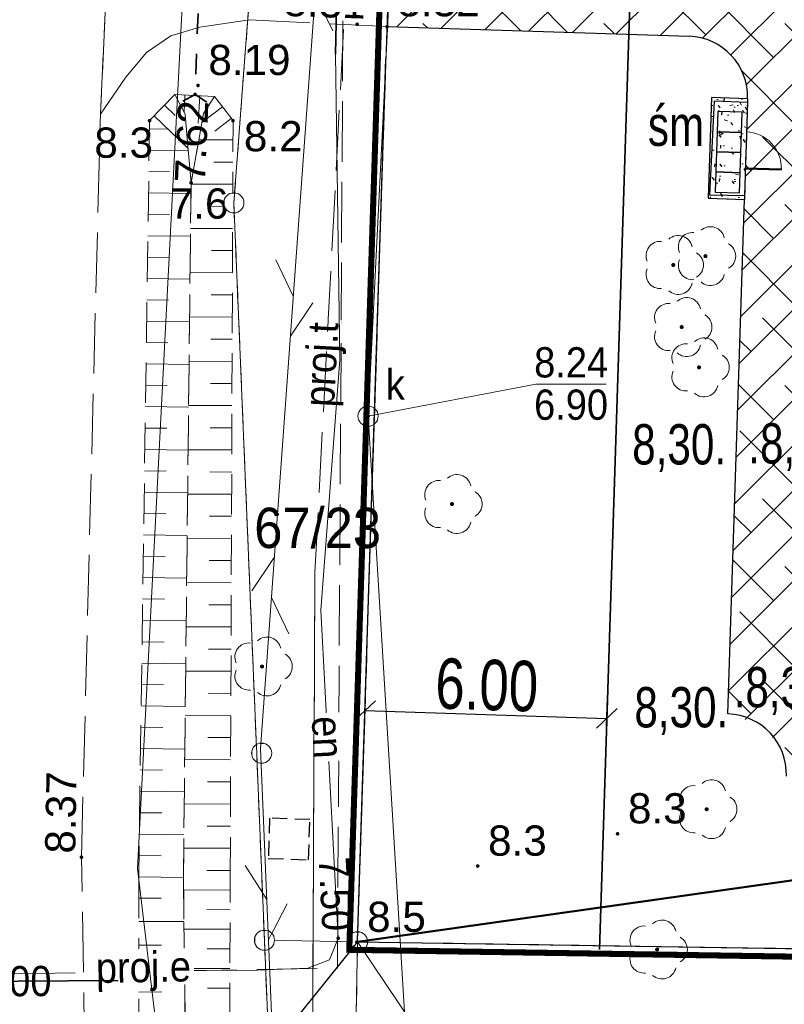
# Model space of a CAD drawing. Extents: x 5477991 to 5478204, y 5952118 to 5952269.
# Tile 5 of 9: x 5478127 to 5478146, y 5952196 to 5952221. Entities that reach past the tile are written whole.
import ezdxf
from ezdxf import colors
from ezdxf.entities.mleader import LeaderData, LeaderLine
from ezdxf.enums import TextEntityAlignment as Align
from ezdxf.math import Vec2, Vec3

# ---------------------------------------------------------------- set-up
doc = ezdxf.new("R2010")
doc.units = 0
doc.header["$LTSCALE"] = 0.5
doc.header["$PDMODE"] = 33
doc.header["$PDSIZE"] = 0.3
for name, pattern in [('1 1', [2, 1, -1]), ('2 1', [3, 2, -1]), ('3 1', [4, 3, -1]), ('EGKK', [4, 3, -1]), ('EGUG', [2, 1, -1]), ('HIDDEN', [0.375, 0.25, -0.125])]:
    doc.linetypes.add(name, pattern=pattern)
doc.layers.get('0').update_dxf_attribs({"color": 251})
doc.layers.get('Defpoints').update_dxf_attribs({"color": 251})
for name, color, linetype, lineweight in [('--budynek', 7, 'Continuous', 20), ('--linia  zabudowy', 251, 'Continuous', 35), ('--naw.utw.proj', 251, 'Continuous', 0), ('--zagos.terenu', 7, 'Continuous', 30), ('EGDE', 7, 'Continuous', 20), ('EGDE_O', 7, 'Continuous', 20), ('EGKK', 251, 'Continuous', 20), ('EGPG', 251, 'Continuous', 20), ('EGPG_O', 251, 'Continuous', 20), ('EGUG', 251, 'Continuous', 20), ('IE_wsp', 1, 'Continuous', 40), ('IE_zewn', 1, 'Continuous', 50), ('OTK', 251, 'Continuous', 20), ('OTR', 251, 'Continuous', 20), ('OTRN', 251, 'Continuous', 20), ('OTRN_O', 251, 'Continuous', 18), ('OTRS', 251, 'Continuous', 20), ('OTRS_O', 251, 'Continuous', 18), ('OTZ', 7, 'Continuous', 20), ('SUE', 251, 'Continuous', 20), ('SUE_O', 251, 'Continuous', 20), ('SUK', 251, 'Continuous', 20), ('SUK_O', 251, 'Continuous', 20), ('SUL', 251, 'Continuous', 20), ('SUP', 251, 'Continuous', 20), ('SUPS', 251, 'Continuous', 20), ('SUPS_O', 251, 'Continuous', 0), ('SUT', 251, 'Continuous', 20), ('SUT_O', 251, 'Continuous', 20)]:
    doc.layers.add(name, color=color, linetype=linetype, lineweight=lineweight)
for name, color, linetype in [('--granica', 2, 'Continuous'), ('--rzędne terenu', 7, 'Continuous'), ('--utw.ażur', 251, 'Continuous')]:
    doc.layers.add(name, color=color, linetype=linetype)
doc.styles.add('1-500', font='arial.ttf', dxfattribs={"width": 0.75, "height": 1.25})
doc.styles.add('Arial', font='arial.ttf')
doc.styles.add('BDOT', font='Arial.ttf', dxfattribs={"width": 0.9})
doc.styles.add('EGBP', font='arial.ttf')
doc.styles.add('EGiB', font='Arial.ttf', dxfattribs={"width": 0.9})
doc.styles.add('GESUT', font='Arial.ttf', dxfattribs={"width": 0.9})
doc.styles.add('POGRUBIONY', font='times.ttf', dxfattribs={"width": 0.8})
doc.styles.add('STYL-1', font='arial.ttf', dxfattribs={"width": 0.75})
doc.linetypes.add('LINIA ZAB2', pattern='A,0.4,[135,RODZLIN.shx,S=0.015,R=0,X=-0.1,Y=0],0.4', length=0.8)
doc.linetypes.add('OGRODZENIE1', pattern='A,0.4,-0.06,[143,RODZLIN.shx,S=0.012,R=0,X=0,Y=0],-0.06,0.4', length=0.92)
doc.linetypes.add('SUTP', pattern='A,7.5,[50,msgB.shx,S=1,R=0,X=0,Y=0],15,[50,msgB.shx,S=1,R=180,X=0,Y=0],7.5', length=30)
doc.dimstyles.new('1-500', dxfattribs={"dimtxt": 1.25, "dimasz": 0.5, "dimexe": 0.5, "dimexo": 1, "dimgap": 0.09, "dimtad": 1, "dimzin": 0, "dimdsep": 46, "dimtxsty": '1-500', "dimblk": 'OBLIQUE', "dimcen": 0.09, "dimclrt": 256, "dimadec": 0, "dimazin": 0, "dimtfac": 1, "dimtdec": 4, "dimtix": 1, "dimtofl": 0, "dimtmove": 2, "dimatfit": 3, "dimldrblk": 'OBLIQUE', "dimfxl": 0.5, "dimfxlon": 1, "dimtvp": 0.9, "dimtolj": 1, "dimtzin": 0, "dimarcsym": 0})

# ---------------------------------------------------------------- blocks, each defined once
blk = doc.blocks.new('OTZL')
at = {"layer": 'OTZ', "color": 0, "lineweight": 18, "const_width": 0.1}
blk.add_lwpolyline([(-0.05, 0, 1), (0.05, 0, 1)], format="xyb", close=True, dxfattribs=at)
at = {"layer": 'OTZ', "color": 0, "lineweight": 18}
for centre, start, end in [((-0.647, 0.47), 84, 204), ((0.247, 0.761), 12, 132), ((0.8, 0), 300, 60), ((-0.647, -0.47), 156, 276), ((0.247, -0.761), 228, 348)]:
    blk.add_arc(centre, 0.7, start, end, dxfattribs=at)
blk = doc.blocks.new('OTRN')
at = {"layer": 'OTRN', "color": 0, "const_width": 0.09}
blk.add_lwpolyline([(-0.045, 0, 1), (0.045, 0, 1)], format="xyb", close=True, dxfattribs=at)
at = {"layer": 'OTRN_O', "color": 0, "style": 'BDOT'}
blk.add_attdef('RZEDNA', (0.514, 0.515), '', height=1.5, dxfattribs=at)
blk = doc.blocks.new('OTRS')
at = {"layer": 'OTRS', "color": 0, "lineweight": -3, "const_width": 0.09}
blk.add_lwpolyline([(-0.045, 0, 1), (0.045, 0, 1)], format="xyb", close=True, dxfattribs=at)
at = {"layer": 'OTRS_O', "color": 0, "style": 'BDOT'}
blk.add_attdef('RZEDNA', (0.514, 0.515), '', height=1.5, dxfattribs=at)
blk = doc.blocks.new('SUKS')
at = {"layer": 'SUK', "color": 0, "lineweight": 18}
blk.add_circle((0, 0), 0.5, dxfattribs=at)
blk = doc.blocks.new('SUPS_A')
at = {"layer": 'SUPS', "color": 0, "const_width": 0.09, "flags": 128}
blk.add_lwpolyline([(-0.045, 0, 1), (0.045, 0, 1)], format="xyb", close=True, dxfattribs=at)
at = {"layer": 'SUPS_O', "color": 0, "style": 'GESUT', "width": 0.9}
blk.add_attdef('RZG', text='', height=1.5, dxfattribs=at).set_placement((3.31, -1.44), align=Align.CENTER)
blk.add_attdef('RZD', text='', height=1.5, dxfattribs=at).set_placement((3.31, -2.04), align=Align.TOP_CENTER)
blk = doc.blocks.new('SUPS_B')
at = {"layer": 'SUPS', "color": 0, "const_width": 0.09, "flags": 128}
blk.add_lwpolyline([(-0.045, 0, 1), (0.045, 0, 1)], format="xyb", close=True, dxfattribs=at)
at = {"layer": 'SUPS_O', "color": 0, "style": 'GESUT', "width": 0.9}
blk.add_attdef('RZEDNA', (1.597, -0.736), '', height=1.5, dxfattribs=at)
blk = doc.blocks.new('SUPP')
at = {"color": 0}
blk.add_wipeout([(0.48, 0), (0.457, 0.148), (0.388, 0.282), (0.282, 0.388), (0.148, 0.457), (0, 0.48), (-0.148, 0.457), (-0.282, 0.388), (-0.388, 0.282), (-0.457, 0.148), (-0.48, 0), (-0.457, -0.148), (-0.388, -0.282), (-0.282, -0.388), (-0.148, -0.457), (0, -0.48), (0.148, -0.457), (0.282, -0.388), (0.388, -0.282), (0.457, -0.148)], dxfattribs=at).dxf.layer = 'SUP'
at = {"layer": 'SUP', "color": 0, "lineweight": 18}
blk.add_circle((0, 0), 0.5, dxfattribs=at)
blk = doc.blocks.new('EGPG_a')
at = {"layer": 'EGPG_O', "color": 0, "style": 'EGBP'}
blk.add_attdef('NRP', (0.976, 0.519), '', height=1.5, dxfattribs=at)
at = {"color": 0}
blk.add_wipeout([(0.48, 0), (0.457, 0.148), (0.388, 0.282), (0.282, 0.388), (0.148, 0.457), (0, 0.48), (-0.148, 0.457), (-0.282, 0.388), (-0.388, 0.282), (-0.457, 0.148), (-0.48, 0), (-0.457, -0.148), (-0.388, -0.282), (-0.282, -0.388), (-0.148, -0.457), (0, -0.48), (0.148, -0.457), (0.282, -0.388), (0.388, -0.282), (0.457, -0.148)], dxfattribs=at).dxf.layer = 'EGPG'
at = {"layer": 'EGPG', "color": 0, "lineweight": 18}
blk.add_circle((0, 0, 1), 0.5, dxfattribs=at)
blk = doc.blocks.new('OTKZ')
at = {"layer": 'OTK', "color": 0, "linetype": 'Continuous', "lineweight": 35}
for q in [(-0.6, -0.36), (0.6, -0.36)]:
    blk.add_line((0, 0), q, dxfattribs=at)
blk = doc.blocks.new('SUTP')
at = {"layer": 'SUT', "color": 0, "lineweight": 18}
for p, q in [((-1, 0.268), (0, 2)), ((1, -1.732), (0, 0))]:
    blk.add_line(p, q, dxfattribs=at)
blk = doc.blocks.new('_Oblique')
at = {"color": 0, "linetype": 'ByBlock', "lineweight": -2}
blk.add_line((-0.5, -0.5), (0.5, 0.5), dxfattribs=at)
blk = doc.blocks.new('*D233')
at = {"layer": '--linia  zabudowy', "color": 0, "linetype": 'Continuous', "lineweight": -2, "ltscale": 10}
for p, q in [((5478135.238, 5952203.45), (5478135.26, 5952204.136)), ((5478141.235, 5952203.257), (5478141.257, 5952203.943)), ((5478135.244, 5952203.636), (5478141.241, 5952203.443))]:
    blk.add_line(p, q, dxfattribs=at)
at = {"layer": 'Defpoints', "color": 0}
for p in [(5478141.241, 5952203.443), (5478135.206, 5952202.451), (5478141.203, 5952202.258)]:
    blk.add_point(p, dxfattribs=at)
at = {"layer": '--linia  zabudowy', "color": 0, "lineweight": -2, "xscale": 0.5, "yscale": 0.5, "zscale": 0.5}
for p, rotation in [((5478135.244, 5952203.636), 178.160296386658), ((5478141.241, 5952203.443), 358.160296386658)]:
    blk.add_blockref('_Oblique', p, dxfattribs=dict(at, rotation=rotation))
at = {"layer": '--linia  zabudowy', "lineweight": 0, "insert": (5478138.266, 5952204.267), "char_height": 1.25, "attachment_point": 5, "rotation": 358.1603, "style": '1-500'}
blk.add_mtext('\\A1;6.00', dxfattribs=at)
blk = doc.blocks.new('furtka')
at = {"linetype": 'Continuous', "lineweight": 50, "flags": 128}
blk.add_lwpolyline([(0, 0), (0, 1.005)], dxfattribs=at)
at = {"linetype": 'Continuous'}
blk.add_arc((0, 0), 1.005, 0, 90, dxfattribs=at)
blk = doc.blocks.new('_None')

msp = doc.modelspace()

# ---------------------------------------------------------------- hatches: boundary and pattern name
at = {"layer": '--naw.utw.proj', "linetype": 'HIDDEN'}
h = msp.add_hatch(dxfattribs=at)
h.set_pattern_fill('02-Tynk zaprawa', color=256, scale=0.75)
h.set_pattern_definition([(10, (2711033.6082, 2969837.811), (-0.0214054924, 2.2809355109), [0, -0.75]), (12, (2711033.8332, 2969837.436), (-0.2477180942, 2.2476122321), [0, -0.75]), (-3, (2711033.3082, 2969837.286), (0.4922419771, 2.2272904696), [0, -1.125]), (-82, (2711033.3832, 2969837.3985), (3.1169359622, -0.6222621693), [0, -0.375]), (23, (2711033.3082, 2969837.3235), (0.5016122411, 2.657232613), [0, -0.6]), (58, (2711033.1582, 2969837.136), (2.8222854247, -0.4369839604), [0, -0.45]), (79, (2711033.1582, 2969837.586), (-2.771084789, 1.0734705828), [0, -0.675]), (40, (2711033.6082, 2969837.811), (-2.12318687, 3.1137120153), [0, -0.75]), (92, (2711033.8332, 2969837.436), (-3.0060248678, 0.120164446), [0, -0.75]), (-43, (2711033.308, 2969837.286), (3.8547490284, 3.5838575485), [0, -1.125]), (-12, (2711033.3832, 2969837.3985), (1.4948562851, 1.9825248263), [0, -0.375]), (63, (2711033.3082, 2969837.3235), (-1.2569534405, 2.3239391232), [0, -0.675]), (6, (2711033.1582, 2969837.136), (1.161955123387, -0.292645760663), [0, -0.45]), (138, (2711033.1582, 2969837.586), (-2.8492060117, -2.3797636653), [0, -3.225]), (82, (2711033.6082, 2969837.811), (-2.1759132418, 0.684490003), [0.075, -0.75]), (-12, (2711033.8332, 2969837.436), (0.6878845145, 2.1540519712), [0.075, -0.75]), (37, (2711033.3082, 2969837.286), (-1.0545954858, 2.0226105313), [0.075, -1.125]), (-102, (2711033.3832, 2969837.3985), (2.7161355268, -1.6507900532), [0.075, -0.375]), (103, (2711033.3082, 2969837.3235), (-2.5297592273, 0.9554152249), [0.075, -0.6]), (-19, (2711033.1582, 2969837.136), (0.2090919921, -2.8482504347), [0.075, -0.45]), (9, (2711033.1582, 2969837.586), (0.0609655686, 2.9711164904), [0.075, -0.675]), (-92, (2711033.6082, 2969837.811), (3.73462829, -0.5056446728), [0.075, -0.75]), (-62, (2711033.8332, 2969837.436), (2.7544738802, 1.20975148), [0.075, -0.75]), (143, (2711033.308, 2969837.286), (-3.459017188, -3.967155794), [0.075, -1.125]), (112, (2711033.3832, 2969837.3985), (-2.4795005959, 0.1306782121), [0.075, -0.375]), (-53, (2711033.3082, 2969837.3235), (2.6397547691, 0.1109944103), [0.075, -0.675]), (126, (2711033.1582, 2969837.136), (-0.32753889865, 1.152605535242), [0.075, -0.45]), (38, (2711033.1582, 2969837.586), (-1.8488502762, 3.219161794), [0.075, -3.225]), (82, (2711033.6157, 2969837.811), (-2.1759132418, 0.684490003), [0.075, -0.75]), (-12, (2711033.8407, 2969837.436), (0.6878845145, 2.1540519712), [0.075, -0.75]), (37, (2711033.3157, 2969837.286), (-1.0545954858, 2.0226105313), [0.075, -1.125]), (-102, (2711033.3907, 2969837.3985), (2.7161355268, -1.6507900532), [0.075, -0.375]), (103, (2711033.3157, 2969837.3235), (-2.5297592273, 0.9554152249), [0.075, -0.6]), (-19, (2711033.1507, 2969837.136), (0.2090919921, -2.8482504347), [0.075, -0.45]), (9, (2711033.1507, 2969837.586), (0.0609655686, 2.9711164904), [0.075, -0.675]), (-92, (2711033.6157, 2969837.811), (3.73462829, -0.5056446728), [0.075, -0.75]), (-62, (2711033.8407, 2969837.436), (2.7544738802, 1.20975148), [0.075, -0.75]), (143, (2711033.3157, 2969837.286), (-3.459017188, -3.967155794), [0.075, -1.125]), (112, (2711033.3907, 2969837.3985), (-2.4795005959, 0.1306782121), [0.075, -0.375]), (-53, (2711033.3157, 2969837.3235), (2.6397547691, 0.1109944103), [0.075, -0.675]), (126, (2711033.1507, 2969837.136), (-0.32753889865, 1.152605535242), [0.075, -0.45]), (38, (2711033.1507, 2969837.586), (-1.8488502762, 3.219161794), [0.075, -3.225])])
h.paths.add_polyline_path([(5478143.837, 5952218.844), (5478144.736, 5952218.815), (5478144.656, 5952216.316), (5478143.757, 5952216.345)])
at = {"layer": '--utw.ażur'}
h = msp.add_hatch(dxfattribs=at)
h.set_pattern_fill('ANSI38', color=256, scale=0.25, style=0)
h.paths.add_polyline_path([(5478144.246, 5952203.557, -0.284874), (5478146.06, 5952201.747), (5478149.687, 5952201.63), (5478150.3, 5952220.716), (5478156.301, 5952220.533), (5478156.414, 5952224.036), (5478141.917, 5952224.491), (5478139.418, 5952224.572), (5478135.906, 5952224.684), (5478135.77, 5952220.602), (5478143.285, 5952220.362, -0.405573), (5478144.737, 5952218.863), (5478144.656, 5952216.316)])

# ---------------------------------------------------------------- linework, layer by layer
at = {"layer": '--linia  zabudowy', "linetype": 'LINIA ZAB2', "ltscale": 10}
msp.add_lwpolyline([(5478142.281, 5952235.821), (5478142.121, 5952230.823), (5478141.96, 5952225.826), (5478141.057, 5952197.707)], dxfattribs=at)
at = {"layer": '--zagos.terenu', "linetype": 'Continuous'}
for p, q in [((5478135.792, 5952220.602), (5478143.285, 5952220.362)), ((5478144.246, 5952203.556), (5478144.656, 5952216.316))]:
    msp.add_line(p, q, dxfattribs=at)
at = {"layer": '--zagos.terenu', "linetype": 'HIDDEN', "lineweight": 25, "ltscale": 5}
msp.add_line((5478144.736, 5952218.815), (5478144.656, 5952216.316), dxfattribs=at)
at = {"layer": '--zagos.terenu', "linetype": 'Continuous'}
msp.add_lwpolyline([(5478144.736, 5952218.815), (5478143.837, 5952218.844), (5478143.757, 5952216.345), (5478144.656, 5952216.316)], dxfattribs=at)
at = {"layer": '--zagos.terenu', "linetype": 'Continuous', "lineweight": 25, "ltscale": 5, "flags": 128}
for points in [[(5478143.981, 5952217.996), (5478144.581, 5952217.977), (5478144.597, 5952218.477), (5478143.997, 5952218.496)], [(5478143.965, 5952217.496), (5478144.565, 5952217.477), (5478144.581, 5952217.977), (5478143.981, 5952217.996)], [(5478143.949, 5952216.997), (5478144.549, 5952216.977), (5478144.565, 5952217.477), (5478143.965, 5952217.496)], [(5478143.933, 5952216.497), (5478144.533, 5952216.478), (5478144.549, 5952216.977), (5478143.949, 5952216.997)]]:
    msp.add_lwpolyline(points, close=True, dxfattribs=at)
at = {"layer": '--zagos.terenu', "linetype": 'Continuous'}
for centre in [(5478143.237, 5952218.863), (5478144.198, 5952202.057)]:
    msp.add_arc(centre, 1.5, 358.1603, 88.1603, dxfattribs=at)
at = {"color": 104}
msp.add_line((5478143.829, 5952218.588), (5478143.764, 5952216.589), dxfattribs=at)
at = {"color": 0, "linetype": 'OGRODZENIE1', "lineweight": 30, "ltscale": 3}
msp.add_lwpolyline([(5478143.91, 5952218.758), (5478144.734, 5952218.731), (5478144.659, 5952216.401), (5478143.8, 5952216.425)], close=True, dxfattribs=at)
at = {"color": 0, "linetype": 'HIDDEN', "ltscale": 3}
msp.add_lwpolyline([(5478133.876, 5952200.935), (5478132.877, 5952200.967), (5478132.845, 5952199.968), (5478133.844, 5952199.936)], close=True, dxfattribs=at)
at = {"layer": 'EGDE', "lineweight": 18}
msp.add_lwpolyline([(5478134.548, 5952170.371), (5478135.06, 5952197.9), (5478132.75, 5952197.94), (5478133.89, 5952170.239)], dxfattribs=at)
at = {"layer": 'OTK', "linetype": '3 1', "lineweight": 18}
msp.add_lwpolyline([(5478128.68, 5952218.43), (5478129.31, 5952219.35), (5478129.82, 5952219.96), (5478130.43, 5952220.37), (5478131.15, 5952220.59), (5478132.38, 5952220.77), (5478135.792, 5952220.602), (5478135.928, 5952224.684), (5478133.98, 5952224.84), (5478132.3, 5952224.98), (5478131.27, 5952225.19), (5478130.69, 5952225.52), (5478130.02, 5952226.28), (5478129.5, 5952227.17), (5478129.06, 5952228.05), (5478128.95, 5952224.6), (5478128.8, 5952220.95)], close=True, dxfattribs=at)
at = {"layer": 'OTK', "linetype": '1 1', "lineweight": 35, "flags": 128}
msp.add_lwpolyline([(5478131.32, 5952226.92), (5478131.03, 5952218.92)], dxfattribs=at)
at = {"layer": 'OTR'}
for p, q in [((5478130.777, 5952218.907), (5478130.755, 5952218.478)), ((5478131.144, 5952218.889), (5478131.109, 5952218.21)), ((5478130.273, 5952218.655), (5478130.539, 5952218.396)), ((5478131.708, 5952218.611), (5478131.199, 5952218.221)), ((5478130.016, 5952218.389), (5478130.855, 5952217.576)), ((5478131.928, 5952218.325), (5478131.516, 5952218.009)), ((5478129.897, 5952218.067), (5478130.355, 5952218.06)), ((5478131.968, 5952217.79), (5478131.122, 5952217.793)), ((5478129.889, 5952217.537), (5478130.86, 5952217.523)), ((5478131.966, 5952217.241), (5478131.494, 5952217.243)), ((5478129.882, 5952217.007), (5478130.394, 5952216.999)), ((5478131.964, 5952216.692), (5478130.93, 5952216.696)), ((5478129.874, 5952216.477), (5478130.927, 5952216.461)), ((5478131.962, 5952216.143), (5478131.443, 5952216.145)), ((5478129.867, 5952215.947), (5478130.394, 5952215.939)), ((5478131.96, 5952215.594), (5478130.918, 5952215.598)), ((5478129.859, 5952215.416), (5478130.915, 5952215.401)), ((5478129.851, 5952214.886), (5478130.38, 5952214.879)), ((5478131.958, 5952215.045), (5478131.435, 5952215.047)), ((5478131.956, 5952214.496), (5478130.905, 5952214.5)), ((5478129.844, 5952214.356), (5478130.904, 5952214.341)), ((5478131.954, 5952213.947), (5478131.427, 5952213.949)), ((5478129.836, 5952213.826), (5478130.367, 5952213.819)), ((5478131.952, 5952213.398), (5478130.893, 5952213.401)), ((5478129.828, 5952213.296), (5478130.892, 5952213.281)), ((5478129.821, 5952212.766), (5478130.354, 5952212.758)), ((5478131.95, 5952212.849), (5478131.419, 5952212.85)), ((5478129.813, 5952212.236), (5478130.88, 5952212.221)), ((5478131.948, 5952212.299), (5478130.881, 5952212.303)), ((5478129.806, 5952211.706), (5478130.34, 5952211.698)), ((5478131.946, 5952211.75), (5478131.41, 5952211.752)), ((5478131.944, 5952211.201), (5478130.869, 5952211.205)), ((5478129.798, 5952211.176), (5478130.869, 5952211.16)), ((5478129.79, 5952210.646), (5478130.327, 5952210.638)), ((5478131.942, 5952210.652), (5478131.402, 5952210.654)), ((5478129.783, 5952210.116), (5478130.857, 5952210.1)), ((5478131.94, 5952210.103), (5478130.857, 5952210.107)), ((5478129.775, 5952209.586), (5478130.313, 5952209.578)), ((5478131.937, 5952209.554), (5478131.394, 5952209.556)), ((5478129.768, 5952209.056), (5478130.845, 5952209.04)), ((5478131.935, 5952209.005), (5478130.845, 5952209.009)), ((5478129.76, 5952208.525), (5478130.3, 5952208.518)), ((5478131.933, 5952208.456), (5478131.386, 5952208.458)), ((5478129.752, 5952207.995), (5478130.834, 5952207.98)), ((5478131.931, 5952207.907), (5478130.833, 5952207.911)), ((5478129.745, 5952207.465), (5478130.286, 5952207.458)), ((5478131.929, 5952207.358), (5478131.378, 5952207.36)), ((5478129.737, 5952206.935), (5478130.822, 5952206.92)), ((5478131.927, 5952206.809), (5478130.821, 5952206.813)), ((5478129.729, 5952206.405), (5478130.273, 5952206.397)), ((5478131.925, 5952206.26), (5478131.37, 5952206.262)), ((5478129.722, 5952205.875), (5478130.81, 5952205.859)), ((5478131.923, 5952205.711), (5478130.809, 5952205.715)), ((5478129.714, 5952205.345), (5478130.259, 5952205.337)), ((5478131.921, 5952205.162), (5478131.362, 5952205.164)), ((5478129.707, 5952204.815), (5478130.799, 5952204.799)), ((5478131.919, 5952204.613), (5478130.797, 5952204.617)), ((5478129.699, 5952204.285), (5478130.246, 5952204.277)), ((5478131.917, 5952204.064), (5478131.354, 5952204.066)), ((5478129.691, 5952203.755), (5478130.787, 5952203.739)), ((5478131.915, 5952203.515), (5478130.785, 5952203.519)), ((5478129.684, 5952203.225), (5478130.232, 5952203.217)), ((5478131.913, 5952202.966), (5478131.346, 5952202.968)), ((5478129.676, 5952202.695), (5478130.775, 5952202.679)), ((5478131.911, 5952202.417), (5478130.773, 5952202.421)), ((5478129.668, 5952202.165), (5478130.219, 5952202.157)), ((5478131.909, 5952201.868), (5478131.338, 5952201.87)), ((5478129.661, 5952201.635), (5478130.764, 5952201.619)), ((5478131.907, 5952201.319), (5478130.76, 5952201.323)), ((5478129.653, 5952201.104), (5478130.206, 5952201.097)), ((5478131.905, 5952200.77), (5478131.33, 5952200.772)), ((5478129.646, 5952200.574), (5478130.752, 5952200.558)), ((5478131.903, 5952200.22), (5478130.748, 5952200.225)), ((5478129.638, 5952200.044), (5478130.192, 5952200.036)), ((5478129.63, 5952199.514), (5478130.74, 5952199.498)), ((5478131.901, 5952199.671), (5478131.322, 5952199.674)), ((5478129.631, 5952198.984), (5478130.189, 5952198.986)), ((5478131.899, 5952199.185), (5478130.744, 5952199.188)), ((5478131.898, 5952198.698), (5478131.324, 5952198.7)), ((5478129.633, 5952198.402), (5478130.754, 5952198.405)), ((5478131.896, 5952198.212), (5478130.756, 5952198.215)), ((5478129.634, 5952197.82), (5478130.198, 5952197.821)), ((5478131.895, 5952197.725), (5478131.329, 5952197.727)), ((5478129.636, 5952197.238), (5478130.769, 5952197.241)), ((5478131.894, 5952197.239), (5478130.769, 5952197.242)), ((5478129.637, 5952196.655), (5478130.207, 5952196.657)), ((5478131.892, 5952196.752), (5478131.334, 5952196.754))]:
    msp.add_line(p, q, dxfattribs=at)
at = {"layer": 'OTR', "linetype": '2 1', "lineweight": 18}
for points in [[(5478131.389, 5952170.103), (5478131.02, 5952177.9), (5478130.74, 5952199.46), (5478130.93, 5952216.73), (5478130.78, 5952218.43), (5478130.53, 5952218.92), (5478129.9, 5952218.27), (5478129.63, 5952199.49), (5478129.66, 5952187.82), (5478130.01, 5952177.81), (5478130.345, 5952170.112)], [(5478132.241, 5952170.434), (5478131.84, 5952177.88), (5478131.9, 5952199.5), (5478131.97, 5952218.27), (5478131.51, 5952218.87), (5478131.24, 5952218.45), (5478130.93, 5952216.73), (5478130.74, 5952199.46), (5478131.02, 5952177.9), (5478131.359, 5952170.742)]]:
    msp.add_lwpolyline(points, dxfattribs=at)
msp.add_lwpolyline([(5478130.53, 5952218.92), (5478130.78, 5952218.43), (5478130.93, 5952216.73), (5478131.24, 5952218.45), (5478131.51, 5952218.87)], close=True, dxfattribs=at)
at = {"layer": 'SUL', "lineweight": 35}
msp.add_lwpolyline([(5478134.64, 5952225.79), (5478134.51, 5952219.92)], dxfattribs=at)

# ---------------------------------------------------------------- block references
at = {"layer": '--budynek', "linetype": 'Continuous', "xscale": -0.9000000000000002, "yscale": 0.9000000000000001, "rotation": 268.1767586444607}
msp.add_blockref('furtka', (5478144.669, 5952217.087), dxfattribs=at)
at = {"layer": 'OTK', "xscale": 0.5, "yscale": 0.5, "zscale": 0.5, "rotation": 357.9239370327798}
msp.add_blockref('OTKZ', (5478131.03, 5952218.92), dxfattribs=at)
at = {"layer": 'OTRN'}
ref = msp.add_blockref('OTRN', (5478129.9, 5952218.27), dxfattribs=dict(at, xscale=0.5, yscale=0.5, zscale=0.5, rotation=360))
ref.add_attrib('RZEDNA', '8.3', (5478128.53, 5952217.35, 8.3), dxfattribs={"layer": 'OTRN_O', "color": 0, "height": 0.75, "style": 'BDOT'})
ref = msp.add_blockref('OTRN', (5478131.97, 5952218.27), dxfattribs=dict(at, xscale=0.5, yscale=0.5, zscale=0.5, rotation=360))
ref.add_attrib('RZEDNA', '8.2', (5478132.24, 5952217.51, 8.2), dxfattribs={"layer": 'OTRN_O', "color": 0, "height": 0.75, "style": 'BDOT'})
ref = msp.add_blockref('OTRN', (5478130.93, 5952216.73), dxfattribs=dict(at, xscale=0.5, yscale=0.5, zscale=0.5, rotation=360))
ref.add_attrib('RZEDNA', '7.6', (5478130.4, 5952215.84, 7.6), dxfattribs={"layer": 'OTRN_O', "color": 0, "height": 0.75, "style": 'BDOT'})
at = {"layer": 'OTRN', "xscale": 0.5, "yscale": 0.5, "zscale": 0.5}
for p in [(5478138.04, 5952199.78, 8.324), (5478141.51, 5952200.58, 8.25)]:
    msp.add_blockref('OTRN', p, dxfattribs=at).add_auto_attribs({'RZEDNA': '8.3'})
at = {"layer": 'OTRS'}
ref = msp.add_blockref('OTRS', (5478135.05, 5952220.66), dxfattribs=dict(at, xscale=0.5, yscale=0.5, zscale=0.5, rotation=360))
ref.add_attrib('RZEDNA', '8.31', (5478133.215, 5952220.87, 8.31), dxfattribs={"layer": 'OTRS_O', "color": 0, "height": 0.75, "rotation": 358.0385, "style": 'BDOT'})
at = {"layer": 'OTRS', "xscale": 0.5, "yscale": 0.5, "zscale": 0.5}
for p, values in [((5478135.792, 5952220.602, 8.49), {'RZEDNA': '8.32'}), ((5478131.102, 5952219.143, 8.185), {'RZEDNA': '8.19'})]:
    msp.add_blockref('OTRS', p, dxfattribs=at).add_auto_attribs(values)
at = {"layer": 'OTRS'}
ref = msp.add_blockref('OTRS', (5478131.03, 5952218.92, 7.621), dxfattribs=dict(at, xscale=0.5, yscale=0.5, zscale=0.5))
ref.add_attrib('RZEDNA', '7.62', (5478131.272, 5952216.716, 7.621), dxfattribs={"layer": 'OTRS_O', "color": 0, "height": 0.75, "rotation": 87.4647, "style": 'BDOT'})
ref = msp.add_blockref('OTRS', (5478128.21, 5952200), dxfattribs=dict(at, xscale=0.5, yscale=0.5, zscale=0.5, rotation=360))
ref.add_attrib('RZEDNA', '8.37', (5478128.055, 5952200.083, 8.37), dxfattribs={"layer": 'OTRS_O', "color": 0, "height": 0.75, "rotation": 88.9253, "style": 'BDOT'})
at = {"layer": 'OTZ', "lineweight": 18, "xscale": 0.5, "yscale": 0.5, "zscale": 0.5}
for p in [(5478143.69, 5952214.91, 8.428), (5478142.89, 5952214.69, 8.209), (5478143.1, 5952213.15, 8.202), (5478143.53, 5952212.15, 8.285), (5478143.72, 5952201.19, 8.237), (5478142.49, 5952197.71, 8.147)]:
    msp.add_blockref('OTZL', p, dxfattribs=at)
at = {"layer": 'OTZ', "xscale": 0.5, "yscale": 0.5, "zscale": 0.5, "rotation": 360}
for p in [(5478137.4, 5952208.76), (5478132.69, 5952204.73)]:
    msp.add_blockref('OTZL', p, dxfattribs=at)
at = {"layer": 'SUK', "xscale": 0.5, "yscale": 0.5, "zscale": 0.5, "rotation": 360}
msp.add_blockref('SUKS', (5478135.32, 5952210.94), dxfattribs=at)
at = {"layer": 'SUPS'}
ref = msp.add_blockref('SUPS_B', (5478134.58, 5952197.99), dxfattribs=dict(at, xscale=0.5, yscale=0.5, zscale=0.5, rotation=360))
ref.add_attrib('RZEDNA', '7.50', dxfattribs={"layer": 'SUPS_O', "color": 0, "height": 0.75, "rotation": 273.0236, "style": 'GESUT', "width": 0.9}).set_placement((5478134.467, 5952200.002, 7.5), align=Align.MIDDLE_LEFT)
ref = msp.add_blockref('SUPS_B', (5478129.12, 5952196.94), dxfattribs=dict(at, xscale=0.5, yscale=0.5, zscale=0.5, rotation=360))
ref.add_attrib('RZEDNA', '7.00', dxfattribs={"layer": 'SUPS_O', "color": 0, "height": 0.75, "rotation": 0.3948, "style": 'GESUT', "width": 0.9}).set_placement((5478125.632, 5952196.918, 7), align=Align.MIDDLE_LEFT)
at = {"layer": 'SUT', "linetype": 'SUTP', "lineweight": 18, "xscale": 0.5, "yscale": 0.5, "zscale": 0.5}
for p, rotation in [((5478134.008, 5952221.401), 355.846478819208), ((5478132.922, 5952206.44), 355.8464788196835)]:
    msp.add_blockref('SUTP', p, dxfattribs=dict(at, rotation=rotation))

# ---------------------------------------------------------------- texts
at = {"layer": '--rzędne terenu', "char_height": 1, "width": 11.893, "attachment_point": 1, "style": 'STYL-1'}
for s, insert in [('8,30. ', (5478141.871, 5952210.742, -2.051)), ('.8,35 ', (5478144.751, 5952210.766, -18.512)), ('.8,35 ', (5478144.389, 5952204.717, -18.512)), ('8,30. ', (5478141.926, 5952204.22, -2.023))]:
    msp.add_mtext(s, dxfattribs=dict(at, insert=insert))
at = {"color": 0, "linetype": 'Continuous', "insert": (5478142.262, 5952218.643), "char_height": 1, "width": 0.99254, "attachment_point": 1, "style": '1-500'}
msp.add_mtext('śm', dxfattribs=at)
at = {"layer": 'EGDE_O', "insert": (5478132.496, 5952207.654), "char_height": 1, "attachment_point": 7, "style": 'EGiB'}
msp.add_mtext('67/23', dxfattribs=at)
at = {"layer": 'SUK_O', "insert": (5478135.76, 5952211.35), "char_height": 0.75, "attachment_point": 7, "style": 'GESUT'}
msp.add_mtext('k', dxfattribs=at)

# ---------------------------------------------------------------- dimensions: what is measured, and where the dimension line sits
at = {"layer": '--linia  zabudowy', "linetype": 'Continuous', "lineweight": 0, "ltscale": 10}
dim = msp.add_aligned_dim(p1=(5478135.206, 5952202.451), p2=(5478141.203, 5952202.258), distance=1.186, dimstyle='1-500', dxfattribs=at)
dim.commit()
dim.dimension.update_dxf_attribs({"geometry": '*D233', "text_midpoint": (5478138.266, 5952204.267)})

# ---------------------------------------------------------------- next in the draw order: linework, layer by layer
at = {"layer": 'EGDE', "lineweight": 18}
msp.add_lwpolyline([(5478135.06, 5952197.9), (5478182.42, 5952197.17), (5478183.22, 5952225.18), (5478135.96, 5952225.92)], close=True, dxfattribs=at)
at = {"layer": 'EGKK', "linetype": 'EGKK', "lineweight": 18}
msp.add_lwpolyline([(5478135.06, 5952197.9), (5478182.42, 5952197.17), (5478183.22, 5952225.18), (5478135.96, 5952225.92)], close=True, dxfattribs=at)
at = {"layer": 'EGUG', "linetype": 'EGUG', "lineweight": 18}
msp.add_lwpolyline([(5478135.06, 5952197.9), (5478182.42, 5952197.17), (5478183.22, 5952225.18), (5478135.96, 5952225.92)], close=True, dxfattribs=at)
at = {"layer": 'SUE', "linetype": '3 1', "lineweight": 18}
msp.add_lwpolyline([(5478116.68, 5952186.92), (5478116.56, 5952196.92), (5478134.56, 5952197.25), (5478134.74, 5952228.28), (5478137.44, 5952261.9), (5478138.39, 5952261.75), (5478138.62, 5952261.73), (5478140.85, 5952261.47), (5478140.97, 5952261.23)], dxfattribs=at)
at = {"layer": 'SUPS', "linetype": 'Continuous'}
msp.add_lwpolyline([(5478135.32, 5952210.94), (5478139.478, 5952211.737), (5478141.228, 5952211.737)], dxfattribs=at)

# ---------------------------------------------------------------- next in the draw order: block references
at = {"layer": 'SUPS'}
ref = msp.add_blockref('SUPS_A', (5478135.32, 5952210.94), dxfattribs=dict(at, xscale=0.5, yscale=0.5, zscale=0.5, rotation=360))
ref.add_attrib('RZG', '8.24', (5478139.44, 5952211.9, 8.24), dxfattribs={"layer": 'SUPS_O', "color": 0, "height": 0.75, "style": 'GESUT', "width": 0.9})
ref.add_attrib('RZD', '6.90', dxfattribs={"layer": 'SUPS_O', "color": 0, "height": 0.75, "style": 'GESUT', "width": 0.9}).set_placement((5478140.356, 5952211.6, 8.24), align=Align.TOP_CENTER)

# ---------------------------------------------------------------- next in the draw order: texts
at = {"layer": 'SUT_O', "insert": (5478134.7, 5952211.143), "char_height": 0.75, "attachment_point": 7, "rotation": 86.975, "style": 'GESUT', "bg_fill": 3, "box_fill_scale": 1.1, "bg_fill_color": 256, "bg_fill_transparency": 0}
msp.add_mtext('proj.t', dxfattribs=at)

# ---------------------------------------------------------------- next in the draw order: linework, layer by layer
at = {"layer": 'EGDE', "lineweight": 18}
msp.add_lwpolyline([(5478138.643, 5952261.948), (5478135.96, 5952225.92), (5478183.22, 5952225.18), (5478182.42, 5952197.17), (5478135.06, 5952197.9), (5478134.54, 5952169.916)], dxfattribs=at)
at = {"layer": 'SUE', "lineweight": 18}
msp.add_lwpolyline([(5478116.77, 5952186.97), (5478116.64, 5952186.66), (5478116.26, 5952187.08), (5478116.31, 5952187.51), (5478116.42, 5952188.31), (5478116.58, 5952189.57), (5478116.64, 5952196.4), (5478116.9, 5952196.75), (5478117.13, 5952196.87), (5478118.23, 5952196.84), (5478120.42, 5952196.88), (5478129.12, 5952196.94), (5478130.66, 5952197.19), (5478132.58, 5952197.2), (5478133.83, 5952197.25), (5478134.36, 5952197.45), (5478134.58, 5952197.99), (5478134.15, 5952206.13), (5478134.62, 5952212.34), (5478134.51, 5952219.92), (5478134.64, 5952225.79), (5478134.43, 5952231.37), (5478134.03, 5952236.57)], dxfattribs=at)

# ---------------------------------------------------------------- next in the draw order: block references
at = {"layer": 'SUT', "linetype": 'SUTP', "lineweight": 18, "xscale": 0.5, "yscale": 0.5, "zscale": 0.5, "rotation": 175.846478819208}
msp.add_blockref('SUTP', (5478133.465, 5952213.92), dxfattribs=at)

# ---------------------------------------------------------------- next in the draw order: block references
at = {"layer": 'SUP', "xscale": 0.5, "yscale": 0.5, "zscale": 0.5, "rotation": 360}
msp.add_blockref('SUPP', (5478132.68, 5952202.58), dxfattribs=at)

# ---------------------------------------------------------------- next in the draw order: texts
at = {"layer": 'SUE_O', "insert": (5478128.57, 5952197.14), "char_height": 0.75, "attachment_point": 4, "rotation": 1.0502, "style": 'GESUT', "bg_fill": 3, "box_fill_scale": 1.1, "bg_fill_color": 256, "bg_fill_transparency": 0}
msp.add_mtext('proj.e', dxfattribs=at)

# ---------------------------------------------------------------- next in the draw order: linework, layer by layer
at = {"layer": 'EGDE', "lineweight": 18}
msp.add_lwpolyline([(5478131.99, 5952216.23), (5478132.75, 5952197.94), (5478135.06, 5952197.9), (5478135.96, 5952225.92), (5478132.73, 5952225.97)], close=True, dxfattribs=at)
at = {"layer": 'OTK', "linetype": '3 1', "lineweight": 18}
msp.add_lwpolyline([(5478128.828, 5952171.097), (5478128.63, 5952175.15), (5478128.21, 5952200), (5478128.68, 5952218.43), (5478128.8, 5952220.95), (5478128.95, 5952224.6), (5478129.06, 5952228.05), (5478130.35, 5952248.13), (5478131.12, 5952258.45), (5478131.23, 5952259.771)], dxfattribs=at)
at = {"layer": 'SUL', "lineweight": 35}
msp.add_lwpolyline([(5478120.42, 5952196.88), (5478129.12, 5952196.94)], dxfattribs=at)

# ---------------------------------------------------------------- next in the draw order: block references
at = {"layer": 'EGPG', "xscale": 0.5, "yscale": 0.5, "zscale": 0.5, "rotation": 360}
for p in [(5478131.99, 5952216.23), (5478132.75, 5952197.94), (5478135.06, 5952197.9)]:
    msp.add_blockref('EGPG_a', p, dxfattribs=at)

# ---------------------------------------------------------------- next in the draw order: texts
at = {"layer": 'SUE_O', "insert": (5478134.29, 5952203.5), "char_height": 0.75, "attachment_point": 4, "rotation": 273.0236, "style": 'GESUT', "bg_fill": 3, "box_fill_scale": 1.1, "bg_fill_color": 256, "bg_fill_transparency": 0}
msp.add_mtext('en', dxfattribs=at)

# ---------------------------------------------------------------- next in the draw order: linework, layer by layer
at = {"layer": '--granica', "lineweight": 40, "const_width": 0.15, "flags": 128}
msp.add_lwpolyline([(5478135.766, 5952226.123), (5478183.426, 5952225.377), (5478182.614, 5952196.967), (5478134.854, 5952197.703)], close=True, dxfattribs=at)
for q in [(5478135.764, 5952219.804), (5478158.74, 5952197.535)]:
    msp.add_line((5478135.06, 5952197.9), q)
at = {"layer": 'EGDE', "lineweight": 18}
msp.add_lwpolyline([(5478133.87, 5952170.732), (5478132.75, 5952197.94), (5478131.99, 5952216.23), (5478132.73, 5952225.97), (5478135.46, 5952261.562)], dxfattribs=at)
at = {"layer": 'EGUG', "linetype": 'EGUG', "lineweight": 18}
for points in [[(5478133.878, 5952170.536), (5478132.75, 5952197.94), (5478131.99, 5952216.23), (5478132.73, 5952225.97), (5478135.479, 5952261.807)], [(5478134.566, 5952171.322), (5478135.06, 5952197.9), (5478135.96, 5952225.92), (5478138.641, 5952261.913)], [(5478135.458, 5952261.531), (5478132.73, 5952225.97), (5478131.99, 5952216.23), (5478132.75, 5952197.94), (5478133.841, 5952171.424)], [(5478201.197, 5952247.222), (5478186.09, 5952245.8), (5478183.22, 5952225.18), (5478182.42, 5952197.17), (5478135.06, 5952197.9), (5478134.54, 5952169.967)]]:
    msp.add_lwpolyline(points, dxfattribs=at)
at = {"layer": 'SUK', "lineweight": 18}
for points in [[(5478132.942, 5952171.567), (5478132.46, 5952175.59), (5478129.6, 5952199.72), (5478132.13, 5952248.55)], [(5478137.704, 5952171.888), (5478135.32, 5952210.94), (5478137.17, 5952247.91)]]:
    msp.add_lwpolyline(points, dxfattribs=at)
at = {"layer": 'SUT', "linetype": '3 1', "lineweight": 18}
for points in [[(5478133.821, 5952169.105), (5478134, 5952207.05), (5478136.79, 5952259.85), (5478141.44, 5952266.25)], [(5478133.828, 5952170.469), (5478134, 5952207.05), (5478136.79, 5952259.85), (5478141.44, 5952266.25)]]:
    msp.add_lwpolyline(points, dxfattribs=at)
at = {"layer": 'SUT', "linetype": 'Continuous', "lineweight": 18, "flags": 128}
msp.add_lwpolyline([(5478136.83, 5952260.26), (5478132.65, 5952202.7), (5478133.996, 5952170.257)], dxfattribs=at)

# ---------------------------------------------------------------- next in the draw order: block references
at = {"layer": 'OTRN', "xscale": 0.5, "yscale": 0.5, "zscale": 0.5}
msp.add_blockref('OTRN', (5478135.04, 5952197.89, 8.465), dxfattribs=at).add_auto_attribs({'RZEDNA': '8.5'})
at = {"layer": 'SUT', "linetype": 'SUTP', "lineweight": 18, "xscale": 0.5, "yscale": 0.5, "zscale": 0.5, "rotation": 182.3754054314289}
msp.add_blockref('SUTP', (5478132.805, 5952198.953), dxfattribs=at)

# ---------------------------------------------------------------- next in the draw order: leaders
at = {"layer": 'IE_wsp', "lineweight": 15}
ml = msp.add_multileader_mtext('Standard', dxfattribs=at)
ml.set_content('{\\fArial|b0|i0|c238|p18;ZKP wg. opracowania ENEA Operator}', color=256, style='POGRUBIONY')
ml.set_leader_properties(color=256)
ml.build(insert=Vec2(0, 0))
ml.multileader.update_dxf_attribs({"text_left_attachment_type": 2, "text_right_attachment_type": 2, "text_top_attachment_type": 0, "text_bottom_attachment_type": 0, "dogleg_length": 0.36, "arrow_head_size": 0.2})
ctx = ml.context
ctx.base_point, ctx.char_height, ctx.arrow_head_size, ctx.landing_gap_size, ctx.plane_origin = Vec3(5478103.532, 5952187.895, -0.36), 1.2, 0.2, 0.2, Vec3(5478126.404, 5952186.939, -0.36)
ctx.left_attachment, ctx.right_attachment, ctx.top_attachment, ctx.bottom_attachment, ctx.text_align_type = 2, 2, 0, 0, 2
notes = []
notes.append((ctx, [(0, (1, 1, 0), (5478126.998, 5952187.895, -0.36), (-1, 0), 0.36, [(0, [(5478135.062, 5952197.903, 8.465)], 256, [])])]))
ctx.mtext.insert, ctx.mtext.alignment, ctx.mtext.flow_direction = Vec3(5478126.438, 5952188.681, -0.36), 3, 5
ctx.mtext.has_bg_fill, ctx.mtext.bg_color, ctx.mtext.bg_scale_factor, ctx.mtext.bg_transparency, ctx.mtext.use_window_bg_color = 1, -1023410175, 1.1, 0, 1
for ctx, leaders in notes:
    for number, flags, end, landing, length, lines in leaders:
        leader = LeaderData()
        leader.index, (leader.has_last_leader_line, leader.has_dogleg_vector, leader.attachment_direction) = number, flags
        leader.last_leader_point, leader.dogleg_vector, leader.dogleg_length = Vec3(end), Vec3(landing), length
        for number, points, colour, breaks in lines:
            line = LeaderLine()
            line.index, line.vertices, line.color, line.breaks = number, Vec3.list(points), colors.encode_raw_color(colour), breaks
            leader.lines.append(line)
        ctx.leaders.append(leader)

# ---------------------------------------------------------------- next in the draw order: leaders
ml = msp.add_multileader_mtext('Standard', dxfattribs=at)
ml.set_content('{\\L\\W0.75;E1}', color=1, style='Arial')
ml.set_leader_properties(color=256, lineweight=18)
ml.set_arrow_properties(name='NONE')
ml.build(insert=Vec2(0, 0))
ml.multileader.update_dxf_attribs({"text_left_attachment_type": 8, "text_right_attachment_type": 8, "dogleg_length": 0.36, "arrow_head_size": 0.3})
ctx = ml.context
ctx.base_point, ctx.char_height, ctx.arrow_head_size, ctx.landing_gap_size, ctx.plane_origin = Vec3(5478145.345, 5952190.409, 10.18), 1.3, 0.3, 0.09, Vec3(5478157.908, 5952169.161, 10.18)
ctx.left_attachment, ctx.right_attachment, ctx.text_align_type = 8, 8, 2
notes = []
notes.append((ctx, [(0, (1, 1, 0), (5478140.622, 5952189.648, 10.18), (1, 0), 0.36, [(0, [(5478135.059, 5952197.902, 10.18)], 256, [])])]))
ctx.mtext.insert, ctx.mtext.alignment, ctx.mtext.flow_direction = Vec3(5478142.38, 5952191.333, 10.18), 3, 5
ctx.mtext.has_bg_fill, ctx.mtext.bg_color, ctx.mtext.bg_scale_factor, ctx.mtext.bg_transparency, ctx.mtext.use_window_bg_color = 1, -1023410175, 1, 0, 1
for ctx, leaders in notes:
    for number, flags, end, landing, length, lines in leaders:
        leader = LeaderData()
        leader.index, (leader.has_last_leader_line, leader.has_dogleg_vector, leader.attachment_direction) = number, flags
        leader.last_leader_point, leader.dogleg_vector, leader.dogleg_length = Vec3(end), Vec3(landing), length
        for number, points, colour, breaks in lines:
            line = LeaderLine()
            line.index, line.vertices, line.color, line.breaks = number, Vec3.list(points), colors.encode_raw_color(colour), breaks
            leader.lines.append(line)
        ctx.leaders.append(leader)

# ---------------------------------------------------------------- next in the draw order: linework, layer by layer
at = {"layer": 'IE_zewn', "elevation": -1.715, "flags": 128}
msp.add_lwpolyline([(5478135.059, 5952197.902), (5478153.772, 5952200.545), (5478158.665, 5952205.951), (5478160.958, 5952205.915)], dxfattribs=at)

doc.saveas('drawing.dxf')
